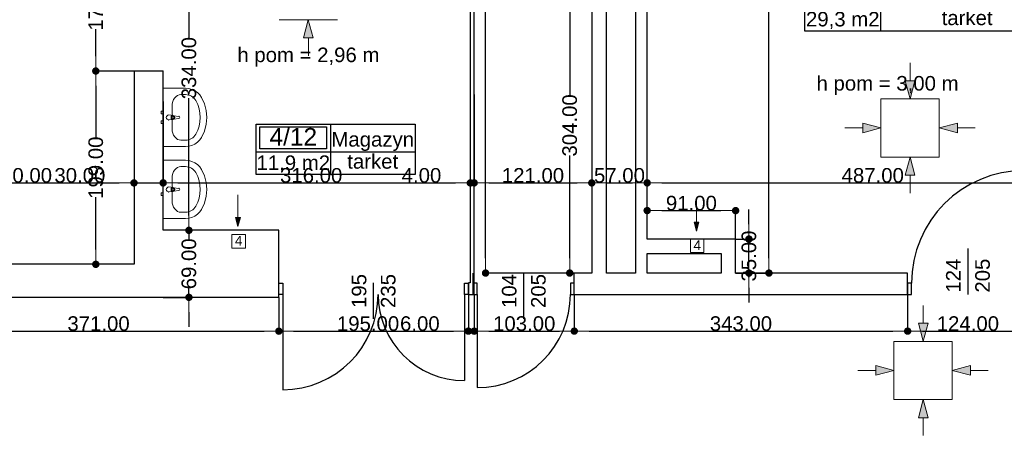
# Model space of a CAD drawing. Header units: millimetres. Extents: x -175445 to -20415, y -559200 to 231527.
# Tile 100 of 256: x -124714 to -114583, y -161825 to -157432. Entities that reach past the tile are written whole.
import ezdxf
from ezdxf.enums import TextEntityAlignment as Align

# ---------------------------------------------------------------- set-up
doc = ezdxf.new("R2010")
doc.units = ezdxf.units.MM
doc.header["$MEASUREMENT"] = 0
for name, color, linetype in [('Drzwi', 7, 'Continuous'), ('Linia', 7, 'Continuous'), ('Obiekt', 7, 'Continuous'), ('Strefa', 7, 'Continuous'), ('Słup', 7, 'Continuous'), ('Tekst', 7, 'Continuous'), ('Wymiary', 63, 'Continuous'), ('Ściana', 7, 'Continuous')]:
    doc.layers.add(name, color=color, linetype=linetype)
doc.styles.add('Arial', font='txt')
doc.styles.add('Times new roman', font='txt')
doc.dimstyles.new('GENERATED_STYLE__1', dxfattribs={"dimtxt": 150, "dimasz": 152, "dimexe": 0.18, "dimexo": 0, "dimgap": 0.09, "dimtad": 1, "dimtih": 1, "dimtoh": 1, "dimlfac": 0.1, "dimzin": 0, "dimdsep": 46, "dimtxsty": 'Arial', "dimblk": 'ARROWHEAD_11', "dimblk1": 'ARROWHEAD_11', "dimblk2": 'ARROWHEAD_11', "dimcen": 0.09, "dimclrd": 114, "dimclre": 114, "dimclrt": 114, "dimazin": 0, "dimtfac": 1, "dimtdec": 4, "dimtmove": 0, "dimatfit": 3, "dimfxl": 1, "dimtolj": 1, "dimtzin": 0, "dimarcsym": 0})
doc.dimstyles.new('GENERATED_STYLE__2', dxfattribs={"dimtxt": 150, "dimasz": 152, "dimexe": 0.18, "dimexo": 0, "dimgap": 0.09, "dimtad": 1, "dimlfac": 0.1, "dimzin": 0, "dimdsep": 46, "dimtxsty": 'Arial', "dimblk": 'ARROWHEAD_11', "dimblk1": 'ARROWHEAD_11', "dimblk2": 'ARROWHEAD_11', "dimcen": 0.09, "dimclrd": 114, "dimclre": 114, "dimclrt": 114, "dimazin": 0, "dimtfac": 1, "dimtdec": 4, "dimtmove": 0, "dimatfit": 3, "dimfxl": 1, "dimtolj": 1, "dimtzin": 0, "dimarcsym": 0})

# ---------------------------------------------------------------- blocks, each defined once
blk = doc.blocks.new('Magazyn_4_12_12', base_point=(-121517, 36577))
at = {"layer": 'Strefa'}
for p, q in [((-122281, 36860), (-120646, 36860)), ((-122281, 36342), (-122281, 36860)), ((-122242, 36834), (-121556, 36834)), ((-122242, 36608), (-122242, 36834)), ((-121556, 36834), (-121556, 36608)), ((-121517, 36860), (-121517, 36342)), ((-120646, 36860), (-120646, 36342)), ((-122281, 36577), (-120646, 36577)), ((-121556, 36608), (-122242, 36608)), ((-120646, 36342), (-122281, 36342))]:
    blk.add_line(p, q, dxfattribs=at)
at = {"layer": 'Strefa', "style": 'Arial'}
for tag, height, p in [('ROOM_NUMBER', 180, (-121899, 36732)), ('ROOM_NAME', 150, (-121082, 36706)), ('ROOM_CALC_AREA', 150, (-121899, 36465)), ('floor_f', 150, (-121082, 36479))]:
    blk.add_attdef(tag, text='', height=height, dxfattribs=at).set_placement(p, align=Align.MIDDLE_CENTER)
blk = doc.blocks.new('Sala pooperacyjna_4_14_14', base_point=(-115856, 38055))
at = {"layer": 'Strefa'}
for p, q in [((-116635, 38338), (-114076, 38338)), ((-116635, 37820), (-116635, 38338)), ((-116596, 38312), (-115895, 38312)), ((-116596, 38086), (-116596, 38312)), ((-115895, 38312), (-115895, 38086)), ((-115856, 38338), (-115856, 37820)), ((-114076, 38338), (-114076, 37820)), ((-116635, 38055), (-114076, 38055)), ((-115895, 38086), (-116596, 38086)), ((-114076, 37820), (-116635, 37820))]:
    blk.add_line(p, q, dxfattribs=at)
at = {"layer": 'Strefa', "style": 'Arial'}
for tag, height, p in [('ROOM_NUMBER', 180, (-116245, 38210)), ('ROOM_NAME', 150, (-114966, 38184)), ('ROOM_CALC_AREA', 150, (-116245, 37943)), ('floor_f', 150, (-114966, 37957))]:
    blk.add_attdef(tag, text='', height=height, dxfattribs=at).set_placement(p, align=Align.MIDDLE_CENTER)
blk = doc.blocks.new('ARROWHEAD_11')
at = {"color": 0, "linetype": 'Continuous', "lineweight": 0}
blk.add_line((0, 0), (-1, 0), dxfattribs=at)
at = {"color": 0, "linetype": 'Continuous', "lineweight": 0, "const_width": 0.25, "flags": 128}
blk.add_lwpolyline([(-0.125, 0, 1), (0.125, 0, 1)], format="xyb", close=True, dxfattribs=at)
blk = doc.blocks.new('*D1175')
at = {"layer": 'Defpoints', "color": 0}
for p in [(-122048, -160291), (-122048, -160639), (-125758, -166976)]:
    blk.add_point(p, dxfattribs=at)
at = {"layer": 'Wymiary', "color": 114, "lineweight": -2}
for p, q in [((-122048, -160291), (-122048, -160639)), ((-125758, -166976), (-125758, -160639)), ((-125606, -160639), (-122200, -160639))]:
    blk.add_line(p, q, dxfattribs=at)
at = {"layer": 'Wymiary', "color": 114, "lineweight": -2, "xscale": 152, "yscale": 152, "zscale": 152, "rotation": 180}
blk.add_blockref('ARROWHEAD_11', (-125758, -160639), dxfattribs=at)
at = {"layer": 'Wymiary', "color": 114, "lineweight": -2, "xscale": 152, "yscale": 152, "zscale": 152}
blk.add_blockref('ARROWHEAD_11', (-122048, -160639), dxfattribs=at)
at = {"layer": 'Wymiary', "color": 114, "lineweight": 13, "insert": (-123903, -160562), "char_height": 150, "attachment_point": 5, "style": 'Arial'}
blk.add_mtext('\\A1;371.00', dxfattribs=at)
blk = doc.blocks.new('*D1176')
at = {"layer": 'Defpoints', "color": 0}
for p in [(-120098, -160261), (-122048, -160291), (-120098, -160639)]:
    blk.add_point(p, dxfattribs=at)
at = {"layer": 'Wymiary', "color": 114, "lineweight": -2}
for p, q in [((-120098, -160261), (-120098, -160639)), ((-122048, -160291), (-122048, -160639)), ((-121896, -160639), (-120250, -160639))]:
    blk.add_line(p, q, dxfattribs=at)
at = {"layer": 'Wymiary', "color": 114, "lineweight": -2, "xscale": 152, "yscale": 152, "zscale": 152, "rotation": 180}
blk.add_blockref('ARROWHEAD_11', (-122048, -160639), dxfattribs=at)
at = {"layer": 'Wymiary', "color": 114, "lineweight": -2, "xscale": 152, "yscale": 152, "zscale": 152}
blk.add_blockref('ARROWHEAD_11', (-120098, -160639), dxfattribs=at)
at = {"layer": 'Wymiary', "color": 114, "lineweight": 13, "insert": (-121130, -160562), "char_height": 150, "attachment_point": 5, "style": 'Arial'}
blk.add_mtext('\\A1;195.00', dxfattribs=at)
blk = doc.blocks.new('*D1177')
at = {"layer": 'Defpoints', "color": 0}
for p in [(-120098, -160261), (-120038, -160261), (-120038, -160639)]:
    blk.add_point(p, dxfattribs=at)
at = {"layer": 'Wymiary', "color": 114, "lineweight": -2}
for p, q in [((-120098, -160261), (-120098, -160639)), ((-120038, -160261), (-120038, -160639)), ((-120792, -160639), (-120402, -160639)), ((-120402, -160639), (-120250, -160639)), ((-120098, -160639), (-120038, -160639)), ((-119886, -160639), (-119734, -160639))]:
    blk.add_line(p, q, dxfattribs=at)
at = {"layer": 'Wymiary', "color": 114, "lineweight": -2, "xscale": 152, "yscale": 152, "zscale": 152}
blk.add_blockref('ARROWHEAD_11', (-120098, -160639), dxfattribs=at)
at = {"layer": 'Wymiary', "color": 114, "lineweight": -2, "xscale": 152, "yscale": 152, "zscale": 152, "rotation": 180}
blk.add_blockref('ARROWHEAD_11', (-120038, -160639), dxfattribs=at)
at = {"layer": 'Wymiary', "color": 114, "lineweight": 13, "insert": (-120597, -160562), "char_height": 150, "attachment_point": 5, "style": 'Arial'}
blk.add_mtext('\\A1;6.00', dxfattribs=at)
blk = doc.blocks.new('*D1178')
at = {"layer": 'Defpoints', "color": 0}
for p in [(-120038, -160261), (-119008, -160261), (-119008, -160639)]:
    blk.add_point(p, dxfattribs=at)
at = {"layer": 'Wymiary', "color": 114, "lineweight": -2}
for p, q in [((-120038, -160261), (-120038, -160639)), ((-119008, -160261), (-119008, -160639)), ((-119886, -160639), (-119160, -160639))]:
    blk.add_line(p, q, dxfattribs=at)
at = {"layer": 'Wymiary', "color": 114, "lineweight": -2, "xscale": 152, "yscale": 152, "zscale": 152, "rotation": 180}
blk.add_blockref('ARROWHEAD_11', (-120038, -160639), dxfattribs=at)
at = {"layer": 'Wymiary', "color": 114, "lineweight": -2, "xscale": 152, "yscale": 152, "zscale": 152}
blk.add_blockref('ARROWHEAD_11', (-119008, -160639), dxfattribs=at)
at = {"layer": 'Wymiary', "color": 114, "lineweight": 13, "insert": (-119523, -160562), "char_height": 150, "attachment_point": 5, "style": 'Arial'}
blk.add_mtext('\\A1;103.00', dxfattribs=at)
blk = doc.blocks.new('*D1179')
at = {"layer": 'Defpoints', "color": 0}
for p in [(-119008, -160261), (-115578, -160261), (-115578, -160639)]:
    blk.add_point(p, dxfattribs=at)
at = {"layer": 'Wymiary', "color": 114, "lineweight": -2}
for p, q in [((-119008, -160261), (-119008, -160639)), ((-115578, -160261), (-115578, -160639)), ((-118856, -160639), (-115730, -160639))]:
    blk.add_line(p, q, dxfattribs=at)
at = {"layer": 'Wymiary', "color": 114, "lineweight": -2, "xscale": 152, "yscale": 152, "zscale": 152, "rotation": 180}
blk.add_blockref('ARROWHEAD_11', (-119008, -160639), dxfattribs=at)
at = {"layer": 'Wymiary', "color": 114, "lineweight": -2, "xscale": 152, "yscale": 152, "zscale": 152}
blk.add_blockref('ARROWHEAD_11', (-115578, -160639), dxfattribs=at)
at = {"layer": 'Wymiary', "color": 114, "lineweight": 13, "insert": (-117293, -160562), "char_height": 150, "attachment_point": 5, "style": 'Arial'}
blk.add_mtext('\\A1;343.00', dxfattribs=at)
blk = doc.blocks.new('*D1180')
at = {"layer": 'Defpoints', "color": 0}
for p in [(-115578, -160261), (-114338, -160261), (-114338, -160639)]:
    blk.add_point(p, dxfattribs=at)
at = {"layer": 'Wymiary', "color": 114, "lineweight": -2}
for p, q in [((-115578, -160261), (-115578, -160639)), ((-114338, -160261), (-114338, -160639)), ((-115426, -160639), (-114490, -160639))]:
    blk.add_line(p, q, dxfattribs=at)
at = {"layer": 'Wymiary', "color": 114, "lineweight": -2, "xscale": 152, "yscale": 152, "zscale": 152, "rotation": 180}
blk.add_blockref('ARROWHEAD_11', (-115578, -160639), dxfattribs=at)
at = {"layer": 'Wymiary', "color": 114, "lineweight": -2, "xscale": 152, "yscale": 152, "zscale": 152}
blk.add_blockref('ARROWHEAD_11', (-114338, -160639), dxfattribs=at)
at = {"layer": 'Wymiary', "color": 114, "lineweight": 13, "insert": (-114958, -160562), "char_height": 150, "attachment_point": 5, "style": 'Arial'}
blk.add_mtext('\\A1;124.00', dxfattribs=at)
blk = doc.blocks.new('*D1290')
at = {"layer": 'Defpoints', "color": 0}
for p in [(-123931, -157961), (-123538, -157961), (-123538, -159951)]:
    blk.add_point(p, dxfattribs=at)
at = {"layer": 'Wymiary', "color": 114, "lineweight": -2}
for p, q in [((-123538, -157961), (-123932, -157961)), ((-123931, -158113), (-123931, -158652)), ((-123931, -159799), (-123931, -159260)), ((-123538, -159951), (-123932, -159951))]:
    blk.add_line(p, q, dxfattribs=at)
at = {"layer": 'Wymiary', "color": 114, "lineweight": -2, "xscale": 152, "yscale": 152, "zscale": 152}
for p, rotation in [((-123931, -157961), 90), ((-123931, -159951), 270)]:
    blk.add_blockref('ARROWHEAD_11', p, dxfattribs=dict(at, rotation=rotation))
at = {"layer": 'Wymiary', "color": 114, "lineweight": 13, "insert": (-123931, -158956), "char_height": 150, "attachment_point": 5, "rotation": 90, "style": 'Arial'}
blk.add_mtext('\\A1;199.00', dxfattribs=at)
blk = doc.blocks.new('*D1291')
at = {"layer": 'Defpoints', "color": 0}
for p in [(-123931, -156261), (-123538, -156261), (-123538, -157961)]:
    blk.add_point(p, dxfattribs=at)
at = {"layer": 'Wymiary', "color": 114, "lineweight": -2}
for p, q in [((-123538, -156261), (-123932, -156261)), ((-123931, -156413), (-123931, -156920)), ((-123931, -157809), (-123931, -157529)), ((-123538, -157961), (-123932, -157961))]:
    blk.add_line(p, q, dxfattribs=at)
at = {"layer": 'Wymiary', "color": 114, "lineweight": -2, "xscale": 152, "yscale": 152, "zscale": 152}
for p, rotation in [((-123931, -156261), 90), ((-123931, -157961), 270)]:
    blk.add_blockref('ARROWHEAD_11', p, dxfattribs=dict(at, rotation=rotation))
at = {"layer": 'Wymiary', "color": 114, "lineweight": 13, "insert": (-123931, -157224), "char_height": 150, "attachment_point": 5, "rotation": 90, "style": 'Arial'}
blk.add_mtext('\\A1;170.00', dxfattribs=at)
blk = doc.blocks.new('*D1295')
at = {"layer": 'Defpoints', "color": 0}
for p in [(-119055, -157001), (-118828, -157001), (-118828, -160041)]:
    blk.add_point(p, dxfattribs=at)
at = {"layer": 'Wymiary', "color": 114, "lineweight": -2}
for p, q in [((-118828, -157001), (-119055, -157001)), ((-119055, -157153), (-119055, -158209)), ((-119055, -159889), (-119055, -158832)), ((-118828, -160041), (-119055, -160041))]:
    blk.add_line(p, q, dxfattribs=at)
at = {"layer": 'Wymiary', "color": 114, "lineweight": -2, "xscale": 152, "yscale": 152, "zscale": 152}
for p, rotation in [((-119055, -157001), 90), ((-119055, -160041), 270)]:
    blk.add_blockref('ARROWHEAD_11', p, dxfattribs=dict(at, rotation=rotation))
at = {"layer": 'Wymiary', "color": 114, "lineweight": 13, "insert": (-119055, -158521), "char_height": 150, "attachment_point": 5, "rotation": 90, "style": 'Arial'}
blk.add_mtext('\\A1;304.00', dxfattribs=at)
blk = doc.blocks.new('*D1296')
at = {"layer": 'Defpoints', "color": 0}
for p in [(-117348, -159691), (-117211, -159691), (-117348, -160041)]:
    blk.add_point(p, dxfattribs=at)
at = {"layer": 'Wymiary', "color": 114, "lineweight": -2}
for p, q in [((-117211, -159539), (-117211, -159387)), ((-117348, -159691), (-117211, -159691)), ((-117211, -160041), (-117211, -159691)), ((-117348, -160041), (-117211, -160041)), ((-117211, -160193), (-117211, -160345))]:
    blk.add_line(p, q, dxfattribs=at)
at = {"layer": 'Wymiary', "color": 114, "lineweight": -2, "xscale": 152, "yscale": 152, "zscale": 152}
for p, rotation in [((-117211, -159691), 270), ((-117211, -160041), 90)]:
    blk.add_blockref('ARROWHEAD_11', p, dxfattribs=dict(at, rotation=rotation))
at = {"layer": 'Wymiary', "color": 114, "lineweight": 13, "insert": (-117211, -159866), "char_height": 150, "attachment_point": 5, "rotation": 90, "style": 'Arial'}
blk.add_mtext('\\A1;35.00', dxfattribs=at)
blk = doc.blocks.new('*D1299')
at = {"layer": 'Defpoints', "color": 0}
for p in [(-117348, -159398), (-118258, -159691), (-117348, -159691)]:
    blk.add_point(p, dxfattribs=at)
at = {"layer": 'Wymiary', "color": 114, "lineweight": -2}
for p, q in [((-118258, -159691), (-118258, -159398)), ((-118106, -159398), (-117500, -159398)), ((-117348, -159691), (-117348, -159398))]:
    blk.add_line(p, q, dxfattribs=at)
at = {"layer": 'Wymiary', "color": 114, "lineweight": -2, "xscale": 152, "yscale": 152, "zscale": 152, "rotation": 180}
blk.add_blockref('ARROWHEAD_11', (-118258, -159398), dxfattribs=at)
at = {"layer": 'Wymiary', "color": 114, "lineweight": -2, "xscale": 152, "yscale": 152, "zscale": 152}
blk.add_blockref('ARROWHEAD_11', (-117348, -159398), dxfattribs=at)
at = {"layer": 'Wymiary', "color": 114, "lineweight": 13, "insert": (-117803, -159322), "char_height": 150, "attachment_point": 5, "style": 'Arial'}
blk.add_mtext('\\A1;91.00', dxfattribs=at)
blk = doc.blocks.new('*D1300')
at = {"layer": 'Defpoints', "color": 0}
for p in [(-118258, -153745), (-117005, -153745), (-117348, -160041)]:
    blk.add_point(p, dxfattribs=at)
at = {"layer": 'Wymiary', "color": 114, "lineweight": -2}
for p, q in [((-118258, -153745), (-117005, -153745)), ((-117005, -153897), (-117005, -156727)), ((-117005, -159889), (-117005, -157059)), ((-117348, -160041), (-117005, -160041))]:
    blk.add_line(p, q, dxfattribs=at)
at = {"layer": 'Wymiary', "color": 114, "lineweight": -2, "xscale": 152, "yscale": 152, "zscale": 152}
for p, rotation in [((-117005, -153745), 90), ((-117005, -160041), 270)]:
    blk.add_blockref('ARROWHEAD_11', p, dxfattribs=dict(at, rotation=rotation))
at = {"layer": 'Wymiary', "color": 114, "lineweight": 13, "insert": (-117005, -156893), "char_height": 150, "attachment_point": 5, "rotation": 90, "style": 'Arial'}
blk.add_mtext('\\A1;630', dxfattribs=at)
blk = doc.blocks.new('*D1310')
at = {"layer": 'Defpoints', "color": 0}
for p in [(-119921, -153731), (-118950, -153731), (-118828, -160041)]:
    blk.add_point(p, dxfattribs=at)
at = {"layer": 'Wymiary', "color": 114, "lineweight": -2}
for p, q in [((-118950, -153731), (-119921, -153731)), ((-119921, -153883), (-119921, -156734)), ((-119921, -159889), (-119921, -157037)), ((-118828, -160041), (-119921, -160041))]:
    blk.add_line(p, q, dxfattribs=at)
at = {"layer": 'Wymiary', "color": 114, "lineweight": -2, "xscale": 152, "yscale": 152, "zscale": 152}
for p, rotation in [((-119921, -153731), 90), ((-119921, -160041), 270)]:
    blk.add_blockref('ARROWHEAD_11', p, dxfattribs=dict(at, rotation=rotation))
at = {"layer": 'Wymiary', "color": 114, "lineweight": 13, "insert": (-119921, -156886), "char_height": 150, "attachment_point": 5, "rotation": 90, "style": 'Arial'}
blk.add_mtext('\\A1;631', dxfattribs=at)
blk = doc.blocks.new('*D1321')
at = {"layer": 'Defpoints', "color": 0}
for p in [(-123538, -158276), (-123538, -159113), (-125638, -159226)]:
    blk.add_point(p, dxfattribs=at)
at = {"layer": 'Wymiary', "color": 114, "lineweight": -2}
for p, q in [((-123538, -158276), (-123538, -159113)), ((-125638, -159226), (-125638, -159113)), ((-125486, -159113), (-123690, -159113))]:
    blk.add_line(p, q, dxfattribs=at)
at = {"layer": 'Wymiary', "color": 114, "lineweight": -2, "xscale": 152, "yscale": 152, "zscale": 152, "rotation": 180}
blk.add_blockref('ARROWHEAD_11', (-125638, -159113), dxfattribs=at)
at = {"layer": 'Wymiary', "color": 114, "lineweight": -2, "xscale": 152, "yscale": 152, "zscale": 152}
blk.add_blockref('ARROWHEAD_11', (-123538, -159113), dxfattribs=at)
at = {"layer": 'Wymiary', "color": 114, "lineweight": 13, "insert": (-124702, -159036), "char_height": 150, "attachment_point": 5, "style": 'Arial'}
blk.add_mtext('\\A1;210.00', dxfattribs=at)
blk = doc.blocks.new('*D1322')
at = {"layer": 'Defpoints', "color": 0}
for p in [(-123538, -158276), (-123238, -158276), (-123238, -159113)]:
    blk.add_point(p, dxfattribs=at)
at = {"layer": 'Wymiary', "color": 114, "lineweight": -2}
for p, q in [((-123538, -158276), (-123538, -159113)), ((-123238, -158276), (-123238, -159113)), ((-124348, -159113), (-123842, -159113)), ((-123842, -159113), (-123690, -159113)), ((-123538, -159113), (-123238, -159113)), ((-123086, -159113), (-122934, -159113))]:
    blk.add_line(p, q, dxfattribs=at)
at = {"layer": 'Wymiary', "color": 114, "lineweight": -2, "xscale": 152, "yscale": 152, "zscale": 152}
blk.add_blockref('ARROWHEAD_11', (-123538, -159113), dxfattribs=at)
at = {"layer": 'Wymiary', "color": 114, "lineweight": -2, "xscale": 152, "yscale": 152, "zscale": 152, "rotation": 180}
blk.add_blockref('ARROWHEAD_11', (-123238, -159113), dxfattribs=at)
at = {"layer": 'Wymiary', "color": 114, "lineweight": 13, "insert": (-124095, -159036), "char_height": 150, "attachment_point": 5, "style": 'Arial'}
blk.add_mtext('\\A1;30.00', dxfattribs=at)
blk = doc.blocks.new('*D1323')
at = {"layer": 'Defpoints', "color": 0}
for p in [(-120078, -158201), (-123238, -158276), (-120078, -159113)]:
    blk.add_point(p, dxfattribs=at)
at = {"layer": 'Wymiary', "color": 114, "lineweight": -2}
for p, q in [((-120078, -158201), (-120078, -159113)), ((-123238, -158276), (-123238, -159113)), ((-123086, -159113), (-120230, -159113))]:
    blk.add_line(p, q, dxfattribs=at)
at = {"layer": 'Wymiary', "color": 114, "lineweight": -2, "xscale": 152, "yscale": 152, "zscale": 152, "rotation": 180}
blk.add_blockref('ARROWHEAD_11', (-123238, -159113), dxfattribs=at)
at = {"layer": 'Wymiary', "color": 114, "lineweight": -2, "xscale": 152, "yscale": 152, "zscale": 152}
blk.add_blockref('ARROWHEAD_11', (-120078, -159113), dxfattribs=at)
at = {"layer": 'Wymiary', "color": 114, "lineweight": 13, "insert": (-121715, -159036), "char_height": 150, "attachment_point": 5, "style": 'Arial'}
blk.add_mtext('\\A1;316.00', dxfattribs=at)
blk = doc.blocks.new('*D1324')
at = {"layer": 'Defpoints', "color": 0}
for p in [(-120078, -158201), (-120038, -158201), (-120038, -159113)]:
    blk.add_point(p, dxfattribs=at)
at = {"layer": 'Wymiary', "color": 114, "lineweight": -2}
for p, q in [((-120078, -158201), (-120078, -159113)), ((-120038, -158201), (-120038, -159113)), ((-120777, -159113), (-120382, -159113)), ((-120382, -159113), (-120230, -159113)), ((-120078, -159113), (-120038, -159113)), ((-119886, -159113), (-119734, -159113))]:
    blk.add_line(p, q, dxfattribs=at)
at = {"layer": 'Wymiary', "color": 114, "lineweight": -2, "xscale": 152, "yscale": 152, "zscale": 152}
blk.add_blockref('ARROWHEAD_11', (-120078, -159113), dxfattribs=at)
at = {"layer": 'Wymiary', "color": 114, "lineweight": -2, "xscale": 152, "yscale": 152, "zscale": 152, "rotation": 180}
blk.add_blockref('ARROWHEAD_11', (-120038, -159113), dxfattribs=at)
at = {"layer": 'Wymiary', "color": 114, "lineweight": 13, "insert": (-120580, -159036), "char_height": 150, "attachment_point": 5, "style": 'Arial'}
blk.add_mtext('\\A1;4.00', dxfattribs=at)
blk = doc.blocks.new('*D1325')
at = {"layer": 'Defpoints', "color": 0}
for p in [(-120038, -158201), (-118828, -158521), (-118828, -159113)]:
    blk.add_point(p, dxfattribs=at)
at = {"layer": 'Wymiary', "color": 114, "lineweight": -2}
for p, q in [((-120038, -158201), (-120038, -159113)), ((-118828, -158521), (-118828, -159113)), ((-119886, -159113), (-118980, -159113))]:
    blk.add_line(p, q, dxfattribs=at)
at = {"layer": 'Wymiary', "color": 114, "lineweight": -2, "xscale": 152, "yscale": 152, "zscale": 152, "rotation": 180}
blk.add_blockref('ARROWHEAD_11', (-120038, -159113), dxfattribs=at)
at = {"layer": 'Wymiary', "color": 114, "lineweight": -2, "xscale": 152, "yscale": 152, "zscale": 152}
blk.add_blockref('ARROWHEAD_11', (-118828, -159113), dxfattribs=at)
at = {"layer": 'Wymiary', "color": 114, "lineweight": 13, "insert": (-119433, -159036), "char_height": 150, "attachment_point": 5, "style": 'Arial'}
blk.add_mtext('\\A1;121.00', dxfattribs=at)
blk = doc.blocks.new('*D1326')
at = {"layer": 'Defpoints', "color": 0}
for p in [(-118828, -158521), (-118258, -159113), (-118258, -159691)]:
    blk.add_point(p, dxfattribs=at)
at = {"layer": 'Wymiary', "color": 114, "lineweight": -2}
for p, q in [((-118828, -158521), (-118828, -159113)), ((-118676, -159113), (-118410, -159113)), ((-118258, -159691), (-118258, -159113))]:
    blk.add_line(p, q, dxfattribs=at)
at = {"layer": 'Wymiary', "color": 114, "lineweight": -2, "xscale": 152, "yscale": 152, "zscale": 152, "rotation": 180}
blk.add_blockref('ARROWHEAD_11', (-118828, -159113), dxfattribs=at)
at = {"layer": 'Wymiary', "color": 114, "lineweight": -2, "xscale": 152, "yscale": 152, "zscale": 152}
blk.add_blockref('ARROWHEAD_11', (-118258, -159113), dxfattribs=at)
at = {"layer": 'Wymiary', "color": 114, "lineweight": 13, "insert": (-118543, -159036), "char_height": 150, "attachment_point": 5, "style": 'Arial'}
blk.add_mtext('\\A1;57.00', dxfattribs=at)
blk = doc.blocks.new('*D1327')
at = {"layer": 'Defpoints', "color": 0}
for p in [(-113388, -159113), (-118258, -159691), (-113388, -159731)]:
    blk.add_point(p, dxfattribs=at)
at = {"layer": 'Wymiary', "color": 114, "lineweight": -2}
for p, q in [((-118258, -159691), (-118258, -159113)), ((-118106, -159113), (-113540, -159113)), ((-113388, -159731), (-113388, -159113))]:
    blk.add_line(p, q, dxfattribs=at)
at = {"layer": 'Wymiary', "color": 114, "lineweight": -2, "xscale": 152, "yscale": 152, "zscale": 152, "rotation": 180}
blk.add_blockref('ARROWHEAD_11', (-118258, -159113), dxfattribs=at)
at = {"layer": 'Wymiary', "color": 114, "lineweight": -2, "xscale": 152, "yscale": 152, "zscale": 152}
blk.add_blockref('ARROWHEAD_11', (-113388, -159113), dxfattribs=at)
at = {"layer": 'Wymiary', "color": 114, "lineweight": 13, "insert": (-115937, -159036), "char_height": 150, "attachment_point": 5, "style": 'Arial'}
blk.add_mtext('\\A1;487.00', dxfattribs=at)
blk = doc.blocks.new('*D1337')
at = {"layer": 'Defpoints', "color": 0}
for p in [(-122973, -159601), (-122048, -159601), (-123238, -160291)]:
    blk.add_point(p, dxfattribs=at)
at = {"layer": 'Wymiary', "color": 114, "lineweight": -2}
for p, q in [((-122973, -159449), (-122973, -159297)), ((-122048, -159601), (-122973, -159601)), ((-122973, -159601), (-122973, -159692)), ((-122973, -160291), (-122973, -160199)), ((-123238, -160291), (-122973, -160291)), ((-122973, -160443), (-122973, -160595))]:
    blk.add_line(p, q, dxfattribs=at)
at = {"layer": 'Wymiary', "color": 114, "lineweight": -2, "xscale": 152, "yscale": 152, "zscale": 152}
for p, rotation in [((-122973, -159601), 270), ((-122973, -160291), 90)]:
    blk.add_blockref('ARROWHEAD_11', p, dxfattribs=dict(at, rotation=rotation))
at = {"layer": 'Wymiary', "color": 114, "lineweight": 13, "insert": (-122973, -159946), "char_height": 150, "attachment_point": 5, "rotation": 90, "style": 'Arial'}
blk.add_mtext('\\A1;69.00', dxfattribs=at)
blk = doc.blocks.new('*D1338')
at = {"layer": 'Defpoints', "color": 0}
for p in [(-123538, -156261), (-122973, -156261), (-122048, -159601)]:
    blk.add_point(p, dxfattribs=at)
at = {"layer": 'Wymiary', "color": 114, "lineweight": -2}
for p, q in [((-123538, -156261), (-122973, -156261)), ((-122973, -156413), (-122973, -157619)), ((-122973, -159449), (-122973, -158242)), ((-122048, -159601), (-122973, -159601))]:
    blk.add_line(p, q, dxfattribs=at)
at = {"layer": 'Wymiary', "color": 114, "lineweight": -2, "xscale": 152, "yscale": 152, "zscale": 152}
for p, rotation in [((-122973, -156261), 90), ((-122973, -159601), 270)]:
    blk.add_blockref('ARROWHEAD_11', p, dxfattribs=dict(at, rotation=rotation))
at = {"layer": 'Wymiary', "color": 114, "lineweight": 13, "insert": (-122973, -157931), "char_height": 150, "attachment_point": 5, "rotation": 90, "style": 'Arial'}
blk.add_mtext('\\A1;334.00', dxfattribs=at)

msp = doc.modelspace()

# ---------------------------------------------------------------- hatches: boundary and pattern name
at = {"layer": 'Linia', "linetype": 'Continuous', "lineweight": 13}
for points in [[(-121744.413, -157432.52), (-121794.164, -157619.189), (-121694.164, -157619.056)], [(-115552.903, -158247.472), (-115502.654, -158060.936), (-115602.654, -158060.803)], [(-115854.104, -158547.471), (-116040.706, -158497.471), (-116040.706, -158597.471)], [(-115253.304, -158547.471), (-115066.701, -158597.471), (-115066.701, -158497.471)], [(-115552.903, -158847.471), (-115602.654, -159034.14), (-115502.654, -159034.007)], [(-122468.548, -159562.985), (-122443.548, -159469.684), (-122493.548, -159469.684)], [(-117750.248, -159610.001), (-117725.248, -159516.7), (-117775.248, -159516.7)], [(-115418.102, -160743.737), (-115367.853, -160557.201), (-115467.853, -160557.067)], [(-115719.302, -161043.736), (-115905.905, -160993.736), (-115905.905, -161093.736)], [(-115118.502, -161043.736), (-114931.9, -161093.736), (-114931.9, -160993.736)], [(-115418.102, -161343.736), (-115467.853, -161530.405), (-115367.853, -161530.272)]]:
    msp.add_hatch(color=256, dxfattribs=at).paths.add_polyline_path(points)

# ---------------------------------------------------------------- linework, layer by layer
at = {"layer": 'Drzwi'}
for p, q in [((-122048.019, -160145.636), (-122008.019, -160145.636)), ((-122048.019, -160260.636), (-122048.019, -160145.636)), ((-122048.019, -160260.636), (-122048.019, -160145.636)), ((-122008.019, -160145.636), (-122008.019, -160260.636)), ((-120138.019, -160260.636), (-120138.019, -160145.636)), ((-120138.019, -160145.636), (-120098.019, -160145.636)), ((-120098.019, -160145.636), (-120098.019, -160260.636)), ((-120098.019, -160260.636), (-120098.019, -160145.636)), ((-120008.019, -160145.636), (-120048.019, -160145.636)), ((-120048.019, -160145.636), (-120048.019, -160260.636)), ((-120048.019, -160260.636), (-120048.019, -160145.636)), ((-120008.019, -160260.636), (-120008.019, -160145.636)), ((-119008.019, -160145.636), (-119048.019, -160145.636)), ((-119048.019, -160145.636), (-119048.019, -160260.636)), ((-119008.019, -160260.636), (-119008.019, -160145.636)), ((-119008.019, -160260.636), (-119008.019, -160145.636)), ((-115538.019, -160145.636), (-115578.019, -160145.636)), ((-115578.019, -160145.636), (-115578.019, -160260.636)), ((-115578.019, -160260.636), (-115578.019, -160145.636)), ((-115538.019, -160260.636), (-115538.019, -160145.636)), ((-122008.019, -160260.636), (-122048.019, -160260.636)), ((-122008.019, -160260.636), (-122008.019, -161242.636)), ((-120098.019, -160260.636), (-120138.019, -160260.636)), ((-120138.019, -160260.636), (-120138.019, -161148.636)), ((-120048.019, -160260.636), (-120008.019, -160260.636)), ((-120008.019, -160260.636), (-120008.019, -161220.636)), ((-119048.019, -160260.636), (-119008.019, -160260.636)), ((-115578.019, -160260.636), (-115538.019, -160260.636))]:
    msp.add_line(p, q, dxfattribs=at)
for centre, radius, start, end in [((-114378.019, -160145.636), 1160, 90, 180), ((-122008.019, -160260.636), 982, 270, 0), ((-120138.019, -160260.636), 888, 180, 270), ((-120008.019, -160260.636), 960, 270, 0)]:
    msp.add_arc(centre, radius, start, end, dxfattribs=at)
at = {"layer": 'Linia', "lineweight": 13}
for p, q in [((-122044.813, -157432.921), (-121444.813, -157432.921)), ((-121744.413, -157432.52), (-121794.164, -157619.189)), ((-121744.413, -157432.52), (-121694.164, -157619.056)), ((-121694.164, -157619.056), (-121794.164, -157619.189)), ((-121743.919, -157802.895), (-121744.164, -157619.123)), ((-115552.409, -157877.097), (-115552.654, -158060.869)), ((-115552.903, -158247.472), (-115602.654, -158060.803)), ((-115602.654, -158060.803), (-115502.654, -158060.936)), ((-115552.903, -158247.472), (-115502.654, -158060.936)), ((-115253.304, -158247.871), (-115853.304, -158247.871)), ((-115853.304, -158247.871), (-115853.304, -158847.071)), ((-115253.304, -158847.071), (-115253.304, -158247.871)), ((-115854.104, -158547.471), (-116040.706, -158497.471)), ((-116040.706, -158597.471), (-116040.706, -158497.471)), ((-115253.304, -158547.471), (-115066.701, -158497.471)), ((-115066.701, -158497.471), (-115066.701, -158597.471)), ((-116224.479, -158547.471), (-116040.706, -158547.471)), ((-115854.104, -158547.471), (-116040.706, -158597.471)), ((-115253.304, -158547.471), (-115066.701, -158597.471)), ((-114882.929, -158547.471), (-115066.701, -158547.471)), ((-115853.304, -158847.871), (-115253.304, -158847.871)), ((-115552.903, -158847.471), (-115602.654, -159034.14)), ((-115552.903, -158847.471), (-115502.654, -159034.007)), ((-115502.654, -159034.007), (-115602.654, -159034.14)), ((-115552.409, -159217.846), (-115552.654, -159034.073)), ((-122468.548, -159235.293), (-122468.548, -159469.684)), ((-117750.248, -159282.309), (-117750.248, -159516.7)), ((-122468.548, -159562.985), (-122493.548, -159469.684)), ((-122493.548, -159469.684), (-122443.548, -159469.684)), ((-122468.548, -159562.985), (-122443.548, -159469.684)), ((-117750.248, -159610.001), (-117775.248, -159516.7)), ((-117775.248, -159516.7), (-117725.248, -159516.7)), ((-117750.248, -159610.001), (-117725.248, -159516.7)), ((-122531.882, -159783.62), (-122531.882, -159643.62)), ((-122531.882, -159643.62), (-122391.882, -159643.62)), ((-122391.882, -159643.62), (-122391.882, -159783.62)), ((-117813.581, -159830.636), (-117813.581, -159690.636)), ((-117813.581, -159690.636), (-117673.581, -159690.636)), ((-117673.581, -159690.636), (-117673.581, -159830.636)), ((-122391.882, -159783.62), (-122531.882, -159783.62)), ((-117673.581, -159830.636), (-117813.581, -159830.636)), ((-115417.608, -160373.362), (-115417.853, -160557.134)), ((-115418.102, -160743.737), (-115467.853, -160557.067)), ((-115467.853, -160557.067), (-115367.853, -160557.201)), ((-115418.102, -160743.737), (-115367.853, -160557.201)), ((-115118.502, -160744.136), (-115718.502, -160744.136)), ((-115718.502, -160744.136), (-115718.502, -161343.336)), ((-115118.502, -161343.336), (-115118.502, -160744.136)), ((-116089.677, -161043.736), (-115905.905, -161043.736)), ((-115719.302, -161043.736), (-115905.905, -160993.736)), ((-115905.905, -161093.736), (-115905.905, -160993.736)), ((-115719.302, -161043.736), (-115905.905, -161093.736)), ((-115118.502, -161043.736), (-114931.9, -160993.736)), ((-115118.502, -161043.736), (-114931.9, -161093.736)), ((-114931.9, -160993.736), (-114931.9, -161093.736)), ((-114748.127, -161043.736), (-114931.9, -161043.736)), ((-115718.502, -161344.136), (-115118.502, -161344.136)), ((-115418.102, -161343.736), (-115467.853, -161530.405)), ((-115418.102, -161343.736), (-115367.853, -161530.272)), ((-115367.853, -161530.272), (-115467.853, -161530.405)), ((-115417.608, -161714.111), (-115417.853, -161530.338))]:
    msp.add_line(p, q, dxfattribs=at)
at = {"layer": 'Obiekt', "lineweight": 5}
for p, q in [((-123008.928, -158138.55), (-123238.019, -158138.55)), ((-123238.019, -158138.55), (-123238.019, -158738.55)), ((-122975.206, -158141.445), (-123008.928, -158138.55)), ((-122942.562, -158150.037), (-122975.206, -158141.445)), ((-123054.746, -158203.767), (-123008.928, -158203.767)), ((-122912.038, -158164.051), (-122942.562, -158150.037)), ((-122884.612, -158183.041), (-122912.038, -158164.051)), ((-122861.158, -158206.398), (-122884.612, -158183.041)), ((-122842.428, -158233.376), (-122861.158, -158206.398)), ((-122812.487, -158298.568), (-122842.428, -158233.376)), ((-123145.701, -158319.724), (-123145.701, -158557.376)), ((-122794.188, -158367.588), (-122812.487, -158298.568)), ((-123238.019, -158375.05), (-123258.019, -158375.05)), ((-123258.019, -158375.05), (-123258.019, -158402.05)), ((-123258.019, -158402.05), (-123238.019, -158402.05)), ((-123238.019, -158402.05), (-123238.019, -158375.05)), ((-123138.748, -158417.55), (-123180.701, -158413.55)), ((-123155.79, -158424.95), (-123140.92, -158424.95)), ((-123155.79, -158452.15), (-123155.79, -158424.95)), ((-123076.301, -158427.45), (-123129.234, -158420.82)), ((-122788.032, -158438.55), (-122794.188, -158367.588)), ((-122794.188, -158509.511), (-122788.032, -158438.55)), ((-123238.019, -158475.05), (-123258.019, -158475.05)), ((-123258.019, -158475.05), (-123258.019, -158502.05)), ((-123258.019, -158502.05), (-123238.019, -158502.05)), ((-123238.019, -158502.05), (-123238.019, -158475.05)), ((-123180.701, -158463.55), (-123138.748, -158459.55)), ((-123140.92, -158452.15), (-123155.79, -158452.15)), ((-123129.234, -158456.28), (-123076.301, -158449.65)), ((-122812.487, -158578.532), (-122794.188, -158509.511)), ((-122861.158, -158670.702), (-122842.428, -158643.724)), ((-122842.428, -158643.724), (-122812.487, -158578.532)), ((-123238.019, -158738.55), (-123008.928, -158738.55)), ((-123054.746, -158673.332), (-123008.928, -158673.332)), ((-123008.928, -158738.55), (-122975.206, -158735.655)), ((-122975.206, -158735.655), (-122942.562, -158727.063)), ((-122942.562, -158727.063), (-122912.038, -158713.048)), ((-122912.038, -158713.048), (-122884.612, -158694.059)), ((-122884.612, -158694.059), (-122861.158, -158670.702)), ((-123008.928, -158879.874), (-123238.019, -158879.874)), ((-123238.019, -158879.874), (-123238.019, -159479.874)), ((-123054.746, -158945.092), (-123008.928, -158945.092)), ((-122975.206, -158882.769), (-123008.928, -158879.874)), ((-122942.562, -158891.361), (-122975.206, -158882.769)), ((-122912.038, -158905.376), (-122942.562, -158891.361)), ((-122884.612, -158924.365), (-122912.038, -158905.376)), ((-122861.158, -158947.722), (-122884.612, -158924.365)), ((-122842.428, -158974.7), (-122861.158, -158947.722)), ((-122812.487, -159039.892), (-122842.428, -158974.7)), ((-122794.188, -159108.913), (-122812.487, -159039.892)), ((-123238.019, -159116.374), (-123258.019, -159116.374)), ((-123258.019, -159116.374), (-123258.019, -159143.374)), ((-123258.019, -159143.374), (-123238.019, -159143.374)), ((-123238.019, -159143.374), (-123238.019, -159116.374)), ((-123145.701, -159061.048), (-123145.701, -159298.7)), ((-122788.032, -159179.874), (-122794.188, -159108.913)), ((-123238.019, -159216.374), (-123258.019, -159216.374)), ((-123258.019, -159216.374), (-123258.019, -159243.374)), ((-123258.019, -159243.374), (-123238.019, -159243.374)), ((-123238.019, -159243.374), (-123238.019, -159216.374)), ((-123138.748, -159158.874), (-123180.701, -159154.874)), ((-123180.701, -159204.874), (-123138.748, -159200.874)), ((-123155.79, -159166.274), (-123140.92, -159166.274)), ((-123155.79, -159193.474), (-123155.79, -159166.274)), ((-123140.92, -159193.474), (-123155.79, -159193.474)), ((-123076.301, -159168.774), (-123129.234, -159162.144)), ((-123129.234, -159197.604), (-123076.301, -159190.974)), ((-122812.487, -159319.856), (-122794.188, -159250.836)), ((-122794.188, -159250.836), (-122788.032, -159179.874)), ((-122842.428, -159385.048), (-122812.487, -159319.856)), ((-123054.746, -159414.657), (-123008.928, -159414.657)), ((-122942.562, -159468.387), (-122912.038, -159454.373)), ((-122912.038, -159454.373), (-122884.612, -159435.383)), ((-122884.612, -159435.383), (-122861.158, -159412.026)), ((-122861.158, -159412.026), (-122842.428, -159385.048)), ((-123238.019, -159479.874), (-123008.928, -159479.874)), ((-123008.928, -159479.874), (-122975.206, -159476.979)), ((-122975.206, -159476.979), (-122942.562, -159468.387))]:
    msp.add_line(p, q, dxfattribs=at)
at = {"layer": 'Obiekt'}
for p, q in [((-114958.019, -159789.258), (-114958.019, -160260.636)), ((-119528.019, -160512.014), (-119528.019, -160040.636)), ((-121073.019, -160512.014), (-121073.019, -160140.636))]:
    msp.add_line(p, q, dxfattribs=at)
at = {"layer": 'Obiekt', "lineweight": 5}
for centre, radius, start, end in [((-123180.701, -158438.55), 25, 90, 270), ((-123140.92, -158438.55), 13.6, 270, 90), ((-123140.648, -158438.55), 21.086, 57.2289746, 84.8303928), ((-123140.648, -158438.55), 21.086, 302.7710254, 57.2289746), ((-123077.691, -158438.55), 11.187, 277.1389248, 82.8610752), ((-123140.648, -158438.55), 21.086, 275.1696072, 302.7710254), ((-123180.701, -159179.874), 25, 90, 270), ((-123140.92, -159179.874), 13.6, 270, 90), ((-123140.648, -159179.874), 21.086, 57.2289746, 84.8303928), ((-123140.648, -159179.874), 21.086, 275.1696072, 302.7710254), ((-123140.648, -159179.874), 21.086, 302.7710254, 57.2289746), ((-123077.691, -159179.874), 11.187, 277.1389248, 82.8610752)]:
    msp.add_arc(centre, radius, start, end, dxfattribs=at)
for centre, major_axis, ratio, start_param, end_param in [((-123054.746, -158319.854), (0, 116.066), 0.783645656, 0, 1.570796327), ((-123008.928, -158319.698), (121.2, 0), 0.956521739, 0.496974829, 1.570796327), ((-123238.019, -158438.55), (381.818, 0), 0.956521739, 5.786210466, 6.780160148), ((-123054.746, -158557.246), (0, 116.066), 0.783645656, 1.570796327, 3.141592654), ((-123008.928, -158557.402), (121.2, 0), 0.956521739, 4.71238898, 5.786210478), ((-123054.746, -159061.178), (0, 116.066), 0.783645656, 0, 1.570796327), ((-123008.928, -159061.022), (121.2, 0), 0.956521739, 0.496974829, 1.570796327), ((-123238.019, -159179.874), (381.818, 0), 0.956521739, 5.786210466, 6.780160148), ((-123054.746, -159298.57), (0, 116.066), 0.783645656, 1.570796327, 3.141592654), ((-123008.928, -159298.726), (121.2, 0), 0.956521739, 4.71238898, 5.786210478)]:
    msp.add_ellipse(centre, major_axis=major_axis, ratio=ratio, start_param=start_param, end_param=end_param, dxfattribs=at)
for p in [(-123138.748, -158417.55), (-123076.301, -158427.45), (-123180.701, -158463.55), (-123129.234, -158456.28), (-123180.701, -159204.874), (-123138.748, -159158.874), (-123129.234, -159197.604), (-123076.301, -159168.774)]:
    msp.add_point(p, dxfattribs=at)
at = {"layer": 'Słup'}
for p, q in [((-123538.019, -159600.636), (-123538.019, -159950.636)), ((-122048.019, -159600.636), (-123238.019, -159600.636)), ((-122048.019, -160290.636), (-122048.019, -159600.636)), ((-123538.019, -160290.636), (-123238.019, -160290.636)), ((-123238.019, -160290.636), (-122048.019, -160290.636))]:
    msp.add_line(p, q, dxfattribs=at)
at = {"layer": 'Ściana'}
for p, q in [((-123538.019, -157960.636), (-123238.019, -157960.636)), ((-120048.019, -160145.636), (-120048.019, -160040.636)), ((-119008.019, -160145.636), (-119008.019, -160040.636)), ((-115578.019, -160145.636), (-115578.019, -160040.636)), ((-122048.019, -160145.636), (-122048.019, -160140.636)), ((-122048.019, -160260.636), (-122048.019, -160145.636)), ((-120098.019, -160145.636), (-120098.019, -160140.636)), ((-120098.019, -160260.636), (-120098.019, -160145.636)), ((-120048.019, -160260.636), (-120048.019, -160145.636)), ((-119008.019, -160260.636), (-119008.019, -160145.636)), ((-115578.019, -160260.636), (-115578.019, -160145.636))]:
    msp.add_line(p, q, dxfattribs=at)
at = {"layer": 'Ściana', "flags": 128}
for points in [[(-118258.019, -159690.636), (-118258.019, -153745.097)], [(-120038.019, -160140.636), (-120038.019, -155960.636)], [(-120078.019, -156260.636), (-120078.019, -160140.636)], [(-118828.019, -157000.636), (-118828.019, -160040.636)], [(-118678.019, -160040.636), (-118678.019, -157150.636)], [(-118378.019, -157150.636), (-118378.019, -160040.636)], [(-123538.019, -157960.636), (-123538.019, -159600.636)], [(-123238.019, -159600.636), (-123238.019, -157960.636)], [(-117348.019, -159690.636), (-118258.019, -159690.636)], [(-117348.019, -160040.636), (-117348.019, -159690.636)], [(-118258.019, -160040.636), (-118258.019, -159840.636)], [(-118258.019, -159840.636), (-117498.019, -159840.636)], [(-117498.019, -159840.636), (-117498.019, -160040.636)], [(-123538.019, -159950.636), (-125528.019, -159950.636)], [(-118828.019, -160040.636), (-119008.019, -160040.636)], [(-118378.019, -160040.636), (-118678.019, -160040.636)], [(-117498.019, -160040.636), (-118258.019, -160040.636)], [(-115578.019, -160040.636), (-117348.019, -160040.636)], [(-120078.019, -160140.636), (-120098.019, -160140.636)], [(-120038.019, -160260.636), (-120038.019, -160140.636)], [(-120098.019, -160260.636), (-120038.019, -160260.636)], [(-119008.019, -160260.636), (-115578.019, -160260.636)], [(-125638.019, -160290.636), (-123538.019, -160290.636)]]:
    msp.add_lwpolyline(points, dxfattribs=at)

# ---------------------------------------------------------------- block references
at = {"layer": 'Strefa'}
ref = msp.add_blockref('Sala pooperacyjna_4_14_14', (-115855.948, -157314.648), dxfattribs=at)
ref.add_attrib('ROOM_NAME', 'Sala pooperacyjna', dxfattribs={"color": 7, "height": 150, "style": 'Arial'}).set_placement((-114966.027, -157186.248), align=Align.MIDDLE_CENTER)
ref.add_attrib('ROOM_NUMBER', '4/14', dxfattribs={"color": 7, "height": 180, "style": 'Arial'}).set_placement((-116245.469, -157159.701), align=Align.MIDDLE_CENTER)
ref.add_attrib('ROOM_CALC_AREA', '29,3 m2', dxfattribs={"color": 7, "height": 150, "style": 'Arial'}).set_placement((-116245.469, -157426.703), align=Align.MIDDLE_CENTER)
ref.add_attrib('floor_f', 'tarket', dxfattribs={"color": 7, "height": 150, "style": 'Arial'}).set_placement((-114966.027, -157413.331), align=Align.MIDDLE_CENTER)
ref = msp.add_blockref('Magazyn_4_12_12', (-121517.355, -158792.735), dxfattribs=at)
ref.add_attrib('ROOM_NAME', 'Magazyn', dxfattribs={"color": 7, "height": 150, "style": 'Arial'}).set_placement((-121081.755, -158664.335), align=Align.MIDDLE_CENTER)
ref.add_attrib('ROOM_NUMBER', '4/12', dxfattribs={"color": 7, "height": 180, "style": 'Arial'}).set_placement((-121898.955, -158637.787), align=Align.MIDDLE_CENTER)
ref.add_attrib('ROOM_CALC_AREA', '11,9 m2', dxfattribs={"color": 7, "height": 150, "style": 'Arial'}).set_placement((-121898.955, -158904.789), align=Align.MIDDLE_CENTER)
ref.add_attrib('floor_f', 'tarket', dxfattribs={"color": 7, "height": 150, "style": 'Arial'}).set_placement((-121081.755, -158891.418), align=Align.MIDDLE_CENTER)

# ---------------------------------------------------------------- texts
at = {"layer": 'Obiekt', "char_height": 150, "attachment_point": 7, "rotation": 90, "style": 'Arial'}
for s, insert in [('\\A1;{\\fArial|b0|i0|c238|p38;124}', (-115033.019, -160242.296)), ('\\A1;{\\fArial|b0|i0|c238|p38;205}', (-114730.55, -160242.296)), ('\\A1;{\\fArial|b0|i0|c238|p38;104}', (-119600.55, -160400.462)), ('\\A1;{\\fArial|b0|i0|c238|p38;195}', (-121145.55, -160400.462)), ('\\A1;{\\fArial|b0|i0|c238|p38;235}', (-120845.447, -160400.462)), ('\\A1;{\\fArial|b0|i0|c238|p38;205}', (-119300.55, -160400.462))]:
    msp.add_mtext(s, dxfattribs=dict(at, insert=insert))
at = {"layer": 'Tekst', "char_height": 150, "attachment_point": 2, "style": 'Times new roman'}
for s, insert in [('\\A1;{\\fArial|b0|i0|c0|p38;h pom = 2,96 m}', (-121743.919, -157719.323)), ('\\A1;{\\fArial|b0|i0|c0|p38;h pom = 3,00 m}', (-115784.786, -158012.265))]:
    msp.add_mtext(s, dxfattribs=dict(at, insert=insert))
at = {"layer": 'Tekst', "lineweight": 13, "char_height": 100, "attachment_point": 4, "style": 'Arial'}
for insert in [(-122499.825, -159707.906), (-117781.524, -159754.921)]:
    msp.add_mtext('\\A1;{\\fArial|b0|i0|c238|p38;4}', dxfattribs=dict(at, insert=insert))

# ---------------------------------------------------------------- dimensions: what is measured, and where the dimension line sits
at = {"layer": 'Wymiary', "lineweight": 13}
for base, p1, p2, text, picture, middle in [((-119921.205, -153730.83), (-118828.019, -160040.636), (-118949.578, -153730.83), '631', '*D1310', (-119921.205, -156885.733)), ((-117005.482, -153745.097), (-117348.019, -160040.636), (-118258.019, -153745.097), '630', '*D1300', (-117005.482, -156892.866))]:
    dim = msp.add_linear_dim(base=base, p1=p1, p2=p2, angle=90, text=text, dimstyle='GENERATED_STYLE__2', dxfattribs=at)
    dim.commit()
    dim.dimension.update_dxf_attribs({"geometry": picture, "text_midpoint": middle, "dimtype": 160, "text_rotation": 90})
for base, p1, p2, picture, middle in [((-123931.493, -156260.636), (-123538.019, -157960.636), (-123538.019, -156260.636), '*D1291', (-123931.493, -157224.465)), ((-122972.992, -156260.636), (-122048.019, -159600.636), (-123538.019, -156260.636), '*D1338', (-122972.992, -157930.636)), ((-119054.578, -157000.636), (-118828.019, -160040.636), (-118828.019, -157000.636), '*D1295', (-119054.578, -158520.636)), ((-123931.493, -157960.636), (-123538.019, -159950.636), (-123538.019, -157960.636), '*D1290', (-123931.493, -158955.636)), ((-122972.992, -159600.636), (-123238.019, -160290.636), (-122048.019, -159600.636), '*D1337', (-122972.992, -159945.636)), ((-117210.882, -159690.636), (-117348.019, -160040.636), (-117348.019, -159690.636), '*D1296', (-117210.882, -159865.636))]:
    dim = msp.add_linear_dim(base=base, p1=p1, p2=p2, angle=90, dimstyle='GENERATED_STYLE__2', dxfattribs=at)
    dim.commit()
    dim.dimension.update_dxf_attribs({"geometry": picture, "text_midpoint": middle, "dimtype": 160, "text_rotation": 90})
for base, p1, p2, picture, middle in [((-120078.019, -159112.846), (-123238.019, -158275.636), (-120078.019, -158200.636), '*D1323', (-121714.933, -159112.846)), ((-120038.019, -159112.846), (-120078.019, -158200.636), (-120038.019, -158200.636), '*D1324', (-120579.687, -159112.846)), ((-118828.019, -159112.846), (-120038.019, -158200.636), (-118828.019, -158520.636), '*D1325', (-119433.019, -159112.846)), ((-123538.019, -159112.846), (-125638.019, -159225.636), (-123538.019, -158275.636), '*D1321', (-124701.848, -159112.846)), ((-123238.019, -159112.846), (-123538.019, -158275.636), (-123238.019, -158275.636), '*D1322', (-124094.888, -159112.846)), ((-118258.019, -159112.846), (-118828.019, -158520.636), (-118258.019, -159690.636), '*D1326', (-118543.019, -159112.846)), ((-113388.019, -159112.846), (-118258.019, -159690.636), (-113388.019, -159730.636), '*D1327', (-115936.848, -159112.846)), ((-117348.019, -159398.451), (-118258.019, -159690.636), (-117348.019, -159690.636), '*D1299', (-117803.019, -159398.451)), ((-120098.019, -160639.136), (-122048.019, -160290.636), (-120098.019, -160260.636), '*D1176', (-121129.933, -160639.136)), ((-120038.019, -160639.136), (-120098.019, -160260.636), (-120038.019, -160260.636), '*D1177', (-120597.078, -160639.136)), ((-119008.019, -160639.136), (-120038.019, -160260.636), (-119008.019, -160260.636), '*D1178', (-119523.019, -160639.136)), ((-115578.019, -160639.136), (-119008.019, -160260.636), (-115578.019, -160260.636), '*D1179', (-117293.019, -160639.136)), ((-114338.019, -160639.136), (-115578.019, -160260.636), (-114338.019, -160260.636), '*D1180', (-114958.019, -160639.136)), ((-122048.019, -160639.136), (-125758.019, -166975.636), (-122048.019, -160290.636), '*D1175', (-123903.019, -160639.136))]:
    dim = msp.add_linear_dim(base=base, p1=p1, p2=p2, dimstyle='GENERATED_STYLE__1', dxfattribs=at)
    dim.commit()
    dim.dimension.update_dxf_attribs({"geometry": picture, "text_midpoint": middle, "dimtype": 160})

doc.saveas('drawing.dxf')
